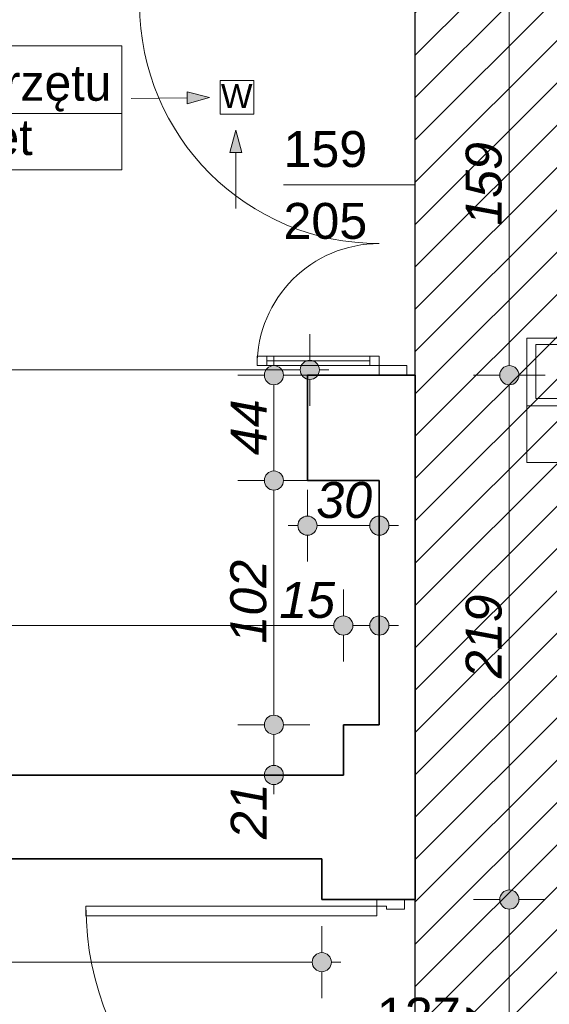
# Model space of a CAD drawing. Header units: millimetres. Extents: x -50073 to 84772, y -78870 to -35317.
# Tile 36 of 125: x 19464 to 21674, y -72558 to -68446. Entities that reach past the tile are written whole.
import ezdxf
from ezdxf.enums import TextEntityAlignment as Align

# ---------------------------------------------------------------- set-up
doc = ezdxf.new("R2010")
doc.units = ezdxf.units.MM
doc.header["$MEASUREMENT"] = 0
for name, color, linetype, lineweight in [('Drzwi ArchiCAD_Nr_pióra__1', 7, 'Continuous', 0), ('Instalacje - Went_Klim_Nr_pióra__42', 150, 'Continuous', 13), ('Konstrukcja - Ściany zew_Nr_pióra__6', 7, 'Continuous', 35), ('Metryczki pomieszczeń ArchiCADa_Nr_pióra__1', 7, 'Continuous', 0), ('Wymiarowanie - Ogólne_Nr_pióra__82', 114, 'Continuous', 13), ('Znaczniki drzwi ArchiCADa_Nr_pióra__1', 7, 'Continuous', 0), ('Znaczniki drzwi ArchiCADa_Nr_pióra__7', 7, 'Continuous', 70)]:
    doc.layers.add(name, color=color, linetype=linetype, lineweight=lineweight)
doc.layers.add('Elementy modelu - Strefy', color=7, linetype='Continuous')
doc.layers.add('Wymiarowanie - Ogólne', color=7, linetype='Continuous')
doc.styles.add('GENERATED_STYLE_1', font='txt')
doc.styles.add('GENERATED_STYLE_2', font='txt')
doc.styles.add('GENERATED_STYLE_3', font='txt')
doc.dimstyles.new('GENERATED_STYLE__1', dxfattribs={"dimtxt": 150, "dimasz": 152, "dimexe": 0.18, "dimexo": 0, "dimgap": 0.09, "dimtad": 1, "dimlfac": 0.1, "dimzin": 0, "dimdsep": 46, "dimtxsty": 'GENERATED_STYLE_3', "dimblk": 'ARROWHEAD_11', "dimblk1": 'ARROWHEAD_11', "dimblk2": 'ARROWHEAD_11', "dimcen": 0.09, "dimclrd": 114, "dimclre": 114, "dimclrt": 114, "dimazin": 0, "dimtfac": 1, "dimtdec": 4, "dimtmove": 0, "dimatfit": 3, "dimfxl": 1, "dimtolj": 1, "dimtzin": 0, "dimarcsym": 0})
doc.dimstyles.new('GENERATED_STYLE__2', dxfattribs={"dimtxt": 150, "dimasz": 152, "dimexe": 0.18, "dimexo": 0, "dimgap": 0.09, "dimtad": 1, "dimtih": 1, "dimtoh": 1, "dimlfac": 0.1, "dimzin": 0, "dimdsep": 46, "dimtxsty": 'GENERATED_STYLE_3', "dimblk": 'ARROWHEAD_11', "dimblk1": 'ARROWHEAD_11', "dimblk2": 'ARROWHEAD_11', "dimcen": 0.09, "dimclrd": 114, "dimclre": 114, "dimclrt": 114, "dimazin": 0, "dimtfac": 1, "dimtdec": 4, "dimtmove": 0, "dimatfit": 3, "dimfxl": 1, "dimtolj": 1, "dimtzin": 0, "dimarcsym": 0})
doc.dimstyles.new('GENERATED_STYLE__4', dxfattribs={"dimtxt": 150, "dimasz": 152, "dimexe": 0.18, "dimexo": 0, "dimgap": 0.09, "dimtad": 1, "dimtih": 1, "dimtoh": 1, "dimlfac": 0.1, "dimzin": 0, "dimdsep": 46, "dimtxsty": 'GENERATED_STYLE_3', "dimblk": 'ARROWHEAD_11', "dimblk1": 'ARROWHEAD_11', "dimblk2": 'ARROWHEAD_11', "dimcen": 0.09, "dimclrd": 114, "dimclre": 114, "dimclrt": 114, "dimazin": 0, "dimtfac": 1, "dimtdec": 4, "dimtmove": 2, "dimatfit": 3, "dimfxl": 1, "dimtolj": 1, "dimtzin": 0, "dimarcsym": 0})

# ---------------------------------------------------------------- blocks, each defined once
blk = doc.blocks.new('Mag. sprzętu_1_33_33', base_point=(18643.3, -68837.5))
at = {"layer": 'Metryczki pomieszczeń ArchiCADa_Nr_pióra__1', "linetype": 'Continuous'}
for p, q in [((17864.3, -68554.6), (19890.4, -68554.6)), ((17864.3, -69073.2), (17864.3, -68554.6)), ((18643.3, -68554.6), (18643.3, -69073.2)), ((19890.4, -68554.6), (19890.4, -69073.2)), ((17903.3, -68580.6), (18604.4, -68580.6)), ((17903.3, -68806.8), (17903.3, -68580.6)), ((18604.4, -68580.6), (18604.4, -68806.8)), ((17864.3, -68837.5), (19890.4, -68837.5)), ((18604.4, -68806.8), (17903.3, -68806.8)), ((19890.4, -69073.2), (17864.3, -69073.2))]:
    blk.add_line(p, q, dxfattribs=at)
at = {"layer": 'Metryczki pomieszczeń ArchiCADa_Nr_pióra__1'}
for tag, height, style, p in [('ROOM_NUMBER', 180, 'GENERATED_STYLE_2', (18253.8, -68682.5)), ('ROOM_NAME', 150, 'GENERATED_STYLE_1', (19266.9, -68709.1)), ('ROOM_CALC_AREA', 150, 'GENERATED_STYLE_1', (18253.8, -68949.5)), ('floor_f', 150, 'GENERATED_STYLE_1', (19266.9, -68936.2))]:
    blk.add_attdef(tag, text='', height=height, dxfattribs=dict(at, style=style)).set_placement(p, align=Align.MIDDLE_CENTER)
blk = doc.blocks.new('Węzeł snitarny_1_40_40', base_point=(22314.3, -70058.8))
at = {"layer": 'Metryczki pomieszczeń ArchiCADa_Nr_pióra__1', "linetype": 'Continuous'}
for p, q in [((21580.3, -69775.9), (23725.5, -69775.9)), ((21580.3, -70294.5), (21580.3, -69775.9)), ((22314.3, -69775.9), (22314.3, -70294.5)), ((23725.5, -69775.9), (23725.5, -70294.5)), ((21617, -69801.9), (22277.6, -69801.9)), ((21617, -70028.1), (21617, -69801.9)), ((22277.6, -69801.9), (22277.6, -70028.1)), ((22277.6, -70028.1), (21617, -70028.1)), ((21580.3, -70058.8), (23725.5, -70058.8)), ((23725.5, -70294.5), (21580.3, -70294.5))]:
    blk.add_line(p, q, dxfattribs=at)
at = {"layer": 'Metryczki pomieszczeń ArchiCADa_Nr_pióra__1'}
for tag, height, style, p in [('ROOM_NUMBER', 180, 'GENERATED_STYLE_2', (21947.3, -69903.8)), ('ROOM_NAME', 150, 'GENERATED_STYLE_1', (23019.9, -69930.4)), ('ROOM_CALC_AREA', 150, 'GENERATED_STYLE_1', (21947.3, -70156.3)), ('floor_f', 150, 'GENERATED_STYLE_1', (23019.9, -70177.9))]:
    blk.add_attdef(tag, text='', height=height, dxfattribs=dict(at, style=style)).set_placement(p, align=Align.MIDDLE_CENTER)
blk = doc.blocks.new('*D641')
at = {"layer": 'Wymiarowanie - Ogólne_Nr_pióra__82', "linetype": 'Continuous'}
for points in [[(15284.6, -72382.2), (15281.6, -72366.9), (15272.9, -72353.9), (15259.9, -72345.2), (15244.6, -72342.2), (15229.3, -72345.2), (15216.3, -72353.9), (15207.6, -72366.9), (15204.6, -72382.2), (15207.6, -72397.5), (15216.3, -72410.5), (15229.3, -72419.1), (15244.6, -72422.2), (15259.9, -72419.1), (15272.9, -72410.5), (15281.6, -72397.5)], [(20764.6, -72382.2), (20761.6, -72366.9), (20752.9, -72353.9), (20739.9, -72345.2), (20724.6, -72342.2), (20709.3, -72345.2), (20696.3, -72353.9), (20687.6, -72366.9), (20684.6, -72382.2), (20687.6, -72397.5), (20696.3, -72410.5), (20709.3, -72419.1), (20724.6, -72422.2), (20739.9, -72419.1), (20752.9, -72410.5), (20761.6, -72397.5)]]:
    blk.add_hatch(color=256, dxfattribs=at).paths.add_polyline_path(points)
for p, q in [((15244.6, -72342.2), (15244.6, -72232.2)), ((20724.6, -72342.2), (20724.6, -72232.2)), ((15244.6, -72532.2), (15244.6, -72422.2)), ((15284.6, -72382.2), (20684.6, -72382.2)), ((20724.6, -72532.2), (20724.6, -72422.2)), ((20764.6, -72382.2), (20804.6, -72382.2))]:
    blk.add_line(p, q, dxfattribs=at)
for centre in [(15244.6, -72382.2), (20724.6, -72382.2)]:
    blk.add_circle(centre, 40, dxfattribs=at)
at = {"layer": 'Wymiarowanie - Ogólne_Nr_pióra__82', "insert": (17813.9, -72352.2), "char_height": 150, "attachment_point": 7, "style": 'GENERATED_STYLE_3'}
blk.add_mtext('\\A1;{\\fArial|b0|i1|c238|p38;548}', dxfattribs=at)
blk = doc.blocks.new('ARROWHEAD_11')
at = {"color": 0, "linetype": 'Continuous', "lineweight": 0}
blk.add_line((0, 0), (-1, 0), dxfattribs=at)
at = {"color": 0, "linetype": 'Continuous', "lineweight": 0, "const_width": 0.25, "flags": 128}
blk.add_lwpolyline([(-0.125, 0, 1), (0.125, 0, 1)], format="xyb", close=True, dxfattribs=at)
blk = doc.blocks.new('*D669')
at = {"layer": 'Wymiarowanie - Ogólne_Nr_pióra__82', "linetype": 'Continuous'}
for points in [[(17434.6, -69908.5), (17431.6, -69893.2), (17422.9, -69880.2), (17409.9, -69871.5), (17394.6, -69868.5), (17379.3, -69871.5), (17366.3, -69880.2), (17357.6, -69893.2), (17354.6, -69908.5), (17357.6, -69923.8), (17366.3, -69936.8), (17379.3, -69945.4), (17394.6, -69948.5), (17409.9, -69945.4), (17422.9, -69936.8), (17431.6, -69923.8)], [(20714.6, -69908.5), (20711.6, -69893.2), (20702.9, -69880.2), (20689.9, -69871.5), (20674.6, -69868.5), (20659.3, -69871.5), (20646.3, -69880.2), (20637.6, -69893.2), (20634.6, -69908.5), (20637.6, -69923.8), (20646.3, -69936.8), (20659.3, -69945.4), (20674.6, -69948.5), (20689.9, -69945.4), (20702.9, -69936.8), (20711.6, -69923.8)]]:
    blk.add_hatch(color=256, dxfattribs=at).paths.add_polyline_path(points)
for p, q in [((17394.6, -69868.5), (17394.6, -69758.5)), ((20674.6, -69868.5), (20674.6, -69758.5)), ((17434.6, -69908.5), (20634.6, -69908.5)), ((20714.6, -69908.5), (20754.6, -69908.5)), ((17394.6, -70058.5), (17394.6, -69948.5)), ((20674.6, -70058.5), (20674.6, -69948.5))]:
    blk.add_line(p, q, dxfattribs=at)
for centre in [(17394.6, -69908.5), (20674.6, -69908.5)]:
    blk.add_circle(centre, 40, dxfattribs=at)
at = {"layer": 'Wymiarowanie - Ogólne_Nr_pióra__82', "insert": (18863.9, -69878.5), "char_height": 150, "attachment_point": 7, "style": 'GENERATED_STYLE_3'}
blk.add_mtext('\\A1;{\\fArial|b0|i1|c238|p38;328}', dxfattribs=at)
blk = doc.blocks.new('*D685')
at = {"layer": 'Wymiarowanie - Ogólne_Nr_pióra__82', "linetype": 'Continuous'}
for points in [[(17294.6, -70976.2), (17291.6, -70960.9), (17282.9, -70947.9), (17269.9, -70939.3), (17254.6, -70936.2), (17239.3, -70939.3), (17226.3, -70947.9), (17217.6, -70960.9), (17214.6, -70976.2), (17217.6, -70991.5), (17226.3, -71004.5), (17239.3, -71013.2), (17254.6, -71016.2), (17269.9, -71013.2), (17282.9, -71004.5), (17291.6, -70991.5)], [(20854.6, -70976.2), (20851.6, -70960.9), (20842.9, -70947.9), (20829.9, -70939.3), (20814.6, -70936.2), (20799.3, -70939.3), (20786.3, -70947.9), (20777.6, -70960.9), (20774.6, -70976.2), (20777.6, -70991.5), (20786.3, -71004.5), (20799.3, -71013.2), (20814.6, -71016.2), (20829.9, -71013.2), (20842.9, -71004.5), (20851.6, -70991.5)]]:
    blk.add_hatch(color=256, dxfattribs=at).paths.add_polyline_path(points)
for p, q in [((17254.6, -70936.2), (17254.6, -70826.2)), ((20814.6, -70936.2), (20814.6, -70826.2)), ((17294.6, -70976.2), (20774.6, -70976.2)), ((17254.6, -71126.2), (17254.6, -71016.2)), ((20814.6, -71126.2), (20814.6, -71016.2))]:
    blk.add_line(p, q, dxfattribs=at)
for centre in [(17254.6, -70976.2), (20814.6, -70976.2)]:
    blk.add_circle(centre, 40, dxfattribs=at)
at = {"layer": 'Wymiarowanie - Ogólne_Nr_pióra__82', "char_height": 150, "attachment_point": 7, "style": 'GENERATED_STYLE_3'}
for s, insert in [('\\A1;{\\fArial|b0|i1|c238|p38;356}', (18750, -70946.2)), ('\\A1;{\\fArial|b0|i1|c238|p38;15}', (20546.9, -70946.2))]:
    blk.add_mtext(s, dxfattribs=dict(at, insert=insert))
blk = doc.blocks.new('*D686')
at = {"layer": 'Wymiarowanie - Ogólne_Nr_pióra__82', "linetype": 'Continuous'}
for points in [[(20854.6, -70976.2), (20851.6, -70960.9), (20842.9, -70947.9), (20829.9, -70939.3), (20814.6, -70936.2), (20799.3, -70939.3), (20786.3, -70947.9), (20777.6, -70960.9), (20774.6, -70976.2), (20777.6, -70991.5), (20786.3, -71004.5), (20799.3, -71013.2), (20814.6, -71016.2), (20829.9, -71013.2), (20842.9, -71004.5), (20851.6, -70991.5)], [(21004.6, -70976.2), (21001.6, -70960.9), (20992.9, -70947.9), (20979.9, -70939.3), (20964.6, -70936.2), (20949.3, -70939.3), (20936.3, -70947.9), (20927.6, -70960.9), (20924.6, -70976.2), (20927.6, -70991.5), (20936.3, -71004.5), (20949.3, -71013.2), (20964.6, -71016.2), (20979.9, -71013.2), (20992.9, -71004.5), (21001.6, -70991.5)]]:
    blk.add_hatch(color=256, dxfattribs=at).paths.add_polyline_path(points)
for p, q in [((20814.6, -70936.2), (20814.6, -70826.2)), ((20964.6, -70936.2), (20964.6, -70826.2)), ((20854.6, -70976.2), (20924.6, -70976.2)), ((21004.6, -70976.2), (21044.6, -70976.2)), ((20814.6, -71126.2), (20814.6, -71016.2)), ((20964.6, -71126.2), (20964.6, -71016.2))]:
    blk.add_line(p, q, dxfattribs=at)
for centre in [(20814.6, -70976.2), (20964.6, -70976.2)]:
    blk.add_circle(centre, 40, dxfattribs=at)
blk = doc.blocks.new('*D687')
at = {"layer": 'Wymiarowanie - Ogólne_Nr_pióra__82', "linetype": 'Continuous'}
for points in [[(20564.8, -71390.6), (20561.8, -71375.3), (20553.1, -71362.4), (20540.1, -71353.7), (20524.8, -71350.6), (20509.5, -71353.7), (20496.5, -71362.4), (20487.9, -71375.3), (20484.8, -71390.6), (20487.9, -71405.9), (20496.5, -71418.9), (20509.5, -71427.6), (20524.8, -71430.6), (20540.1, -71427.6), (20553.1, -71418.9), (20561.8, -71405.9)], [(20564.8, -71600.6), (20561.8, -71585.3), (20553.1, -71572.4), (20540.1, -71563.7), (20524.8, -71560.6), (20509.5, -71563.7), (20496.5, -71572.4), (20487.9, -71585.3), (20484.8, -71600.6), (20487.9, -71615.9), (20496.5, -71628.9), (20509.5, -71637.6), (20524.8, -71640.6), (20540.1, -71637.6), (20553.1, -71628.9), (20561.8, -71615.9)]]:
    blk.add_hatch(color=256, dxfattribs=at).paths.add_polyline_path(points)
for p, q in [((20484.8, -71390.6), (20374.8, -71390.6)), ((20674.8, -71390.6), (20564.8, -71390.6)), ((20524.8, -71560.6), (20524.8, -71430.6)), ((20484.8, -71600.6), (20374.8, -71600.6)), ((20524.8, -71680.6), (20524.8, -71640.6)), ((20674.8, -71600.6), (20564.8, -71600.6))]:
    blk.add_line(p, q, dxfattribs=at)
for centre in [(20524.8, -71390.6), (20524.8, -71600.6)]:
    blk.add_circle(centre, 40, dxfattribs=at)
at = {"layer": 'Wymiarowanie - Ogólne_Nr_pióra__82', "insert": (20494.8, -71868.3), "char_height": 150, "attachment_point": 7, "rotation": 90, "style": 'GENERATED_STYLE_3'}
blk.add_mtext('\\A1;{\\fArial|b0|i1|c238|p38;21}', dxfattribs=at)
blk = doc.blocks.new('*D688')
at = {"layer": 'Wymiarowanie - Ogólne_Nr_pióra__82', "linetype": 'Continuous'}
for points in [[(20564.8, -70370.6), (20561.8, -70355.3), (20553.1, -70342.4), (20540.1, -70333.7), (20524.8, -70330.6), (20509.5, -70333.7), (20496.5, -70342.4), (20487.9, -70355.3), (20484.8, -70370.6), (20487.9, -70385.9), (20496.5, -70398.9), (20509.5, -70407.6), (20524.8, -70410.6), (20540.1, -70407.6), (20553.1, -70398.9), (20561.8, -70385.9)], [(20564.8, -71390.6), (20561.8, -71375.3), (20553.1, -71362.4), (20540.1, -71353.7), (20524.8, -71350.6), (20509.5, -71353.7), (20496.5, -71362.4), (20487.9, -71375.3), (20484.8, -71390.6), (20487.9, -71405.9), (20496.5, -71418.9), (20509.5, -71427.6), (20524.8, -71430.6), (20540.1, -71427.6), (20553.1, -71418.9), (20561.8, -71405.9)]]:
    blk.add_hatch(color=256, dxfattribs=at).paths.add_polyline_path(points)
for p, q in [((20484.8, -70370.6), (20374.8, -70370.6)), ((20674.8, -70370.6), (20564.8, -70370.6)), ((20524.8, -71350.6), (20524.8, -70410.6)), ((20484.8, -71390.6), (20374.8, -71390.6)), ((20674.8, -71390.6), (20564.8, -71390.6))]:
    blk.add_line(p, q, dxfattribs=at)
for centre in [(20524.8, -70370.6), (20524.8, -71390.6)]:
    blk.add_circle(centre, 40, dxfattribs=at)
at = {"layer": 'Wymiarowanie - Ogólne_Nr_pióra__82', "insert": (20494.8, -71051.4), "char_height": 150, "attachment_point": 7, "rotation": 90, "style": 'GENERATED_STYLE_3'}
blk.add_mtext('\\A1;{\\fArial|b0|i1|c238|p38;102}', dxfattribs=at)
blk = doc.blocks.new('*D689')
at = {"layer": 'Wymiarowanie - Ogólne_Nr_pióra__82', "linetype": 'Continuous'}
for points in [[(20564.8, -69930.6), (20561.8, -69915.3), (20553.1, -69902.4), (20540.1, -69893.7), (20524.8, -69890.6), (20509.5, -69893.7), (20496.5, -69902.4), (20487.9, -69915.3), (20484.8, -69930.6), (20487.9, -69945.9), (20496.5, -69958.9), (20509.5, -69967.6), (20524.8, -69970.6), (20540.1, -69967.6), (20553.1, -69958.9), (20561.8, -69945.9)], [(20564.8, -70370.6), (20561.8, -70355.3), (20553.1, -70342.4), (20540.1, -70333.7), (20524.8, -70330.6), (20509.5, -70333.7), (20496.5, -70342.4), (20487.9, -70355.3), (20484.8, -70370.6), (20487.9, -70385.9), (20496.5, -70398.9), (20509.5, -70407.6), (20524.8, -70410.6), (20540.1, -70407.6), (20553.1, -70398.9), (20561.8, -70385.9)]]:
    blk.add_hatch(color=256, dxfattribs=at).paths.add_polyline_path(points)
for p, q in [((20524.8, -69890.6), (20524.8, -69850.6)), ((20484.8, -69930.6), (20374.8, -69930.6)), ((20674.8, -69930.6), (20564.8, -69930.6)), ((20524.8, -70330.6), (20524.8, -69970.6)), ((20484.8, -70370.6), (20374.8, -70370.6)), ((20674.8, -70370.6), (20564.8, -70370.6))]:
    blk.add_line(p, q, dxfattribs=at)
for centre in [(20524.8, -69930.6), (20524.8, -70370.6)]:
    blk.add_circle(centre, 40, dxfattribs=at)
at = {"layer": 'Wymiarowanie - Ogólne_Nr_pióra__82', "insert": (20494.8, -70264.5), "char_height": 150, "attachment_point": 7, "rotation": 90, "style": 'GENERATED_STYLE_3'}
blk.add_mtext('\\A1;{\\fArial|b0|i1|c238|p38;44}', dxfattribs=at)
blk = doc.blocks.new('*D690')
at = {"layer": 'Wymiarowanie - Ogólne_Nr_pióra__82', "linetype": 'Continuous'}
for points in [[(20704.6, -70558.9), (20701.6, -70543.6), (20692.9, -70530.6), (20679.9, -70522), (20664.6, -70518.9), (20649.3, -70522), (20636.3, -70530.6), (20627.6, -70543.6), (20624.6, -70558.9), (20627.6, -70574.2), (20636.3, -70587.2), (20649.3, -70595.9), (20664.6, -70598.9), (20679.9, -70595.9), (20692.9, -70587.2), (20701.6, -70574.2)], [(21004.6, -70558.9), (21001.6, -70543.6), (20992.9, -70530.6), (20979.9, -70522), (20964.6, -70518.9), (20949.3, -70522), (20936.3, -70530.6), (20927.6, -70543.6), (20924.6, -70558.9), (20927.6, -70574.2), (20936.3, -70587.2), (20949.3, -70595.9), (20964.6, -70598.9), (20979.9, -70595.9), (20992.9, -70587.2), (21001.6, -70574.2)]]:
    blk.add_hatch(color=256, dxfattribs=at).paths.add_polyline_path(points)
for p, q in [((20664.6, -70518.9), (20664.6, -70408.9)), ((20964.6, -70518.9), (20964.6, -70408.9)), ((20584.6, -70558.9), (20624.6, -70558.9)), ((20704.6, -70558.9), (20924.6, -70558.9)), ((21004.6, -70558.9), (21044.6, -70558.9)), ((20664.6, -70708.9), (20664.6, -70598.9)), ((20964.6, -70708.9), (20964.6, -70598.9))]:
    blk.add_line(p, q, dxfattribs=at)
for centre in [(20664.6, -70558.9), (20964.6, -70558.9)]:
    blk.add_circle(centre, 40, dxfattribs=at)
at = {"layer": 'Wymiarowanie - Ogólne_Nr_pióra__82', "insert": (20701.6, -70528.9), "char_height": 150, "attachment_point": 7, "style": 'GENERATED_STYLE_3'}
blk.add_mtext('\\A1;{\\fArial|b0|i1|c238|p38;30}', dxfattribs=at)
blk = doc.blocks.new('*D692')
at = {"layer": 'Wymiarowanie - Ogólne_Nr_pióra__82', "linetype": 'Continuous'}
for points in [[(21547, -72120.6), (21543.9, -72105.3), (21535.3, -72092.4), (21522.3, -72083.7), (21507, -72080.6), (21491.7, -72083.7), (21478.7, -72092.4), (21470, -72105.3), (21467, -72120.6), (21470, -72135.9), (21478.7, -72148.9), (21491.7, -72157.6), (21507, -72160.6), (21522.3, -72157.6), (21535.3, -72148.9), (21543.9, -72135.9)], [(21547, -73390.6), (21543.9, -73375.3), (21535.3, -73362.4), (21522.3, -73353.7), (21507, -73350.6), (21491.7, -73353.7), (21478.7, -73362.4), (21470, -73375.3), (21467, -73390.6), (21470, -73405.9), (21478.7, -73418.9), (21491.7, -73427.6), (21507, -73430.6), (21522.3, -73427.6), (21535.3, -73418.9), (21543.9, -73405.9)]]:
    blk.add_hatch(color=256, dxfattribs=at).paths.add_polyline_path(points)
for p, q in [((21467, -72120.6), (21357, -72120.6)), ((21657, -72120.6), (21547, -72120.6)), ((21507, -73350.6), (21507, -72160.6)), ((21467, -73390.6), (21357, -73390.6)), ((21657, -73390.6), (21547, -73390.6))]:
    blk.add_line(p, q, dxfattribs=at)
for centre in [(21507, -72120.6), (21507, -73390.6)]:
    blk.add_circle(centre, 40, dxfattribs=at)
at = {"layer": 'Wymiarowanie - Ogólne_Nr_pióra__82', "insert": (21477, -72926.4), "char_height": 150, "attachment_point": 7, "rotation": 90, "style": 'GENERATED_STYLE_3'}
blk.add_mtext('\\A1;{\\fArial|b0|i1|c238|p38;127}', dxfattribs=at)
blk = doc.blocks.new('*D693')
at = {"layer": 'Wymiarowanie - Ogólne_Nr_pióra__82', "linetype": 'Continuous'}
for points in [[(21547, -69930.6), (21543.9, -69915.3), (21535.3, -69902.4), (21522.3, -69893.7), (21507, -69890.6), (21491.7, -69893.7), (21478.7, -69902.4), (21470, -69915.3), (21467, -69930.6), (21470, -69945.9), (21478.7, -69958.9), (21491.7, -69967.6), (21507, -69970.6), (21522.3, -69967.6), (21535.3, -69958.9), (21543.9, -69945.9)], [(21547, -72120.6), (21543.9, -72105.3), (21535.3, -72092.4), (21522.3, -72083.7), (21507, -72080.6), (21491.7, -72083.7), (21478.7, -72092.4), (21470, -72105.3), (21467, -72120.6), (21470, -72135.9), (21478.7, -72148.9), (21491.7, -72157.6), (21507, -72160.6), (21522.3, -72157.6), (21535.3, -72148.9), (21543.9, -72135.9)]]:
    blk.add_hatch(color=256, dxfattribs=at).paths.add_polyline_path(points)
for p, q in [((21467, -69930.6), (21357, -69930.6)), ((21657, -69930.6), (21547, -69930.6)), ((21507, -72080.6), (21507, -69970.6)), ((21467, -72120.6), (21357, -72120.6)), ((21657, -72120.6), (21547, -72120.6))]:
    blk.add_line(p, q, dxfattribs=at)
for centre in [(21507, -69930.6), (21507, -72120.6)]:
    blk.add_circle(centre, 40, dxfattribs=at)
at = {"layer": 'Wymiarowanie - Ogólne_Nr_pióra__82', "insert": (21477, -71196.4), "char_height": 150, "attachment_point": 7, "rotation": 90, "style": 'GENERATED_STYLE_3'}
blk.add_mtext('\\A1;{\\fArial|b0|i1|c238|p38;219}', dxfattribs=at)
blk = doc.blocks.new('*D694')
at = {"layer": 'Wymiarowanie - Ogólne_Nr_pióra__82', "linetype": 'Continuous'}
for points in [[(21547, -68340.6), (21543.9, -68325.3), (21535.3, -68312.4), (21522.3, -68303.7), (21507, -68300.6), (21491.7, -68303.7), (21478.7, -68312.4), (21470, -68325.3), (21467, -68340.6), (21470, -68355.9), (21478.7, -68368.9), (21491.7, -68377.6), (21507, -68380.6), (21522.3, -68377.6), (21535.3, -68368.9), (21543.9, -68355.9)], [(21547, -69930.6), (21543.9, -69915.3), (21535.3, -69902.4), (21522.3, -69893.7), (21507, -69890.6), (21491.7, -69893.7), (21478.7, -69902.4), (21470, -69915.3), (21467, -69930.6), (21470, -69945.9), (21478.7, -69958.9), (21491.7, -69967.6), (21507, -69970.6), (21522.3, -69967.6), (21535.3, -69958.9), (21543.9, -69945.9)]]:
    blk.add_hatch(color=256, dxfattribs=at).paths.add_polyline_path(points)
for p, q in [((21467, -68340.6), (21357, -68340.6)), ((21657, -68340.6), (21547, -68340.6)), ((21507, -69890.6), (21507, -68380.6)), ((21467, -69930.6), (21357, -69930.6)), ((21657, -69930.6), (21547, -69930.6))]:
    blk.add_line(p, q, dxfattribs=at)
for centre in [(21507, -68340.6), (21507, -69930.6)]:
    blk.add_circle(centre, 40, dxfattribs=at)
at = {"layer": 'Wymiarowanie - Ogólne_Nr_pióra__82', "insert": (21477, -69306.4), "char_height": 150, "attachment_point": 7, "rotation": 90, "style": 'GENERATED_STYLE_3'}
blk.add_mtext('\\A1;{\\fArial|b0|i1|c238|p38;159}', dxfattribs=at)

msp = doc.modelspace()

# ---------------------------------------------------------------- hatches: boundary and pattern name
h = msp.add_hatch()
h.set_pattern_fill('ANSI31', color=6, scale=1000)
h.set_pattern_definition([(45, (-50072.86, -74020.64), (-88.38835, 88.38835), [])])
h.paths.add_polyline_path([(2644.596, -62100.641), (7974.596, -62100.641), (7974.596, -64220.641), (9744.596, -64270.641), (21114.596, -64270.641), (21114.596, -74020.641), (27274.596, -74020.641), (27274.596, -71940.641), (25294.596, -71940.641), (24264.596, -71000.641), (24264.596, -63210.678), (23794.596, -63210.678), (23794.596, -61870.678), (26194.596, -61870.678), (26194.596, -56680.641), (24594.623, -56680.641), (24594.623, -58720.641), (22604.596, -58720.641), (22604.596, -56680.641), (19225.623, -56680.641), (19225.623, -58710.678), (17495.623, -58710.678), (11774.623, -58710.678), (11774.623, -56680.641), (8425.623, -56655.641), (8425.623, -58710.678), (4584.623, -58710.678), (4584.623, -56660.641), (2644.596, -56660.641)])
h.paths.add_polyline_path([(15447.036, -61501.268), (13419.007, -61501.268), (13419.007, -61271.05), (15447.036, -61271.05)], flags=24)
h = msp.add_hatch()
h.set_pattern_fill('ANSI31', color=5, scale=250)
h.set_pattern_definition([(45, (5604.596, -69870.678), (-22.097087, 22.097087), [])])
h.paths.add_polyline_path([(25564.596, -62180.678, -0.41421356), (25664.596, -62080.678), (26264.596, -62080.678, -0.41421356), (26364.596, -62180.678), (26364.596, -62780.678, -0.41421356), (26264.596, -62880.678), (25664.596, -62880.678, -0.41421356), (25564.596, -62780.678)])
h.paths.add_polyline_path([(26214.596, -62205.678, 1), (26264.596, -62205.678, 1)], flags=16)
h.paths.add_polyline_path([(27054.596, -56830.641, -0.41421356), (27154.596, -56730.641), (27754.596, -56730.641, -0.41421356), (27854.596, -56830.641), (27854.596, -57430.641, -0.41421356), (27754.596, -57530.641), (27154.596, -57530.641, -0.41421356), (27054.596, -57430.641)])
h.paths.add_polyline_path([(27704.596, -56855.641, 1), (27754.596, -56855.641, 1)], flags=16)
h.paths.add_polyline_path([(23594.623, -57810.641, -0.41421356), (23694.623, -57710.641), (24294.623, -57710.641, -0.41421356), (24394.623, -57810.641), (24394.623, -58410.641, -0.41421356), (24294.623, -58510.641), (23694.623, -58510.641, -0.41421356), (23594.623, -58410.641)])
h.paths.add_polyline_path([(24244.623, -58385.641, 1), (24294.623, -58385.641, 1)], flags=16)
h.paths.add_polyline_path([(17350.623, -58410.678), (17350.623, -57810.678, -0.41421356), (17450.623, -57710.678), (18050.623, -57710.678, -0.41421356), (18150.623, -57810.678), (18150.623, -58410.678, -0.41421356), (18050.623, -58510.678), (17610.673, -58510.678), (17610.673, -58302.351, 2.41421356), (17585.673, -58277.351, 0.41421356), (17610.673, -58302.351), (17610.673, -58510.678), (17450.623, -58510.678, -0.41421356)])
h.paths.add_polyline_path([(17450.623, -58385.678, 1), (17500.623, -58385.678, 1)], flags=16)
h.paths.add_polyline_path([(13845.623, -57820.678), (13845.623, -58420.678, 0.40815319), (13943.549, -58520.656), (13943.549, -58395.678), (13943.549, -58257.419, -2.41421356), (13968.549, -58232.419, -0.41421356), (13943.549, -58257.419), (13943.549, -58395.678), (13943.549, -58520.656, 0.00518396), (13945.623, -58520.678), (14545.623, -58520.678, 0.41421356), (14645.623, -58420.678), (14645.623, -57820.678, 0.41421356), (14545.623, -57720.678), (13945.623, -57720.678, 0.41421356)])
h.paths.add_polyline_path([(13945.623, -58395.678, 1), (13995.623, -58395.678, 1)], flags=16)
h.paths.add_polyline_path([(12785.623, -58400.678), (12785.623, -57800.678, -0.41421356), (12885.623, -57700.678), (13485.623, -57700.678, -0.41421356), (13585.623, -57800.678), (13585.623, -58400.678, -0.41421356), (13485.623, -58500.678), (13251.864, -58500.678), (13251.864, -58279.885, 2.41421356), (13226.864, -58254.885, 0.41421356), (13251.864, -58279.885), (13251.864, -58500.678), (12885.623, -58500.678, -0.41421356)])
h.paths.add_polyline_path([(13435.623, -58375.678, 1), (13485.623, -58375.678, 1)], flags=16)
h.paths.add_polyline_path([(6669.596, -58410.678), (6669.596, -57810.678, -0.41421356), (6769.596, -57710.678), (7369.596, -57710.678, -0.41421356), (7469.596, -57810.678), (7469.596, -58410.678, -0.41421356), (7369.596, -58510.678), (6769.596, -58510.678, -0.08881129), (6734.902, -58504.466), (6734.902, -58234.953, 2.41421356), (6709.902, -58209.953, 0.41421356), (6734.902, -58234.953), (6734.902, -58504.466, -0.31385648)])
h.paths.add_polyline_path([(6769.596, -58385.678, 1), (6819.596, -58385.678, 1)], flags=16)
h.paths.add_polyline_path([(24464.596, -69770.678), (24464.596, -69170.678, -0.41421356), (24564.596, -69070.678), (25164.596, -69070.678, -0.41421356), (25264.596, -69170.678), (25264.596, -69770.678, -0.41421356), (25164.596, -69870.678), (24564.596, -69870.678, -0.24955295), (24481.645, -69826.527), (24641.759, -69826.527, 2.41421356), (24666.759, -69801.527, 0.41421356), (24641.759, -69826.527), (24481.645, -69826.527, -0.14923451)])
h.paths.add_polyline_path([(24564.596, -69195.678, 1), (24614.596, -69195.678, 1)], flags=16)
h.paths.add_polyline_path([(5604.596, -57820.678), (5604.596, -58420.678, 0.41421356), (5704.596, -58520.678), (6031.963, -58520.678), (6031.963, -58302.351, -2.41421356), (6056.963, -58277.351, -0.41421356), (6031.963, -58302.351), (6031.963, -58520.678), (6304.596, -58520.678, 0.41421356), (6404.596, -58420.678), (6404.596, -57820.678, 0.41421356), (6304.596, -57720.678), (5704.596, -57720.678, 0.41421356)])
h.paths.add_polyline_path([(6254.596, -58395.678, 1), (6304.596, -58395.678, 1)], flags=16)
h.paths.add_polyline_path([(23871.254, -57979.071), (23871.254, -58256.97), (23643.082, -58256.97), (23643.082, -57979.071)], flags=24)
h.paths.add_polyline_path([(7095.024, -57966.098), (7095.024, -58262.005), (6866.852, -58262.005), (6866.852, -57966.098)], flags=24)
h.paths.add_polyline_path([(25506.814, -69309.87), (25092.524, -69309.87), (25092.524, -69081.699), (25506.814, -69081.699)], flags=9)
h.paths.add_polyline_path([(25638.09, -62879.269), (25242.524, -62879.269), (25242.524, -62651.097), (25638.09, -62651.097)], flags=9)
h.paths.add_polyline_path([(25022.483, -69783.476), (25022.483, -70179.043), (24794.311, -70179.043), (24794.311, -69783.476)], flags=9)
h.paths.add_polyline_path([(27301.714, -56946.363), (26906.353, -56946.363), (26906.353, -56718.089), (27301.714, -56718.089)], flags=9)
h.paths.add_polyline_path([(13266.179, -57954.077), (13266.179, -58249.984), (13038.007, -58249.984), (13038.007, -57954.077)], flags=9)
h.paths.add_polyline_path([(25865.437, -61877.575), (25865.437, -62175.836), (25637.265, -62175.836), (25637.265, -61877.575)], flags=9)
h.paths.add_polyline_path([(14702.816, -57987.839), (14702.816, -58282.007), (14474.541, -58282.007), (14474.541, -57987.839)], flags=9)
h.paths.add_polyline_path([(26389.895, -62879.269), (26109.438, -62879.269), (26109.438, -62651.097), (26389.895, -62651.097)], flags=9)
h.paths.add_polyline_path([(27448.011, -56706.263), (27448.011, -56985.799), (27219.839, -56985.799), (27219.839, -56706.263)], flags=9)
h.paths.add_polyline_path([(5614.922, -58005.357), (5614.922, -58283.257), (5386.75, -58283.257), (5386.75, -58005.357)], flags=9)
at = {"layer": 'Instalacje - Went_Klim_Nr_pióra__42', "linetype": 'Continuous'}
for points in [[(20256.189, -68771.297), (20162.645, -68747.222), (20163.14, -68797.219)], [(20365.901, -68907.098), (20340.901, -69000.399), (20390.901, -69000.399)]]:
    msp.add_hatch(color=256, dxfattribs=at).paths.add_polyline_path(points)

# ---------------------------------------------------------------- linework, layer by layer
at = {"color": 6}
msp.add_lwpolyline([(27274.596, -74020.641), (21114.596, -74020.641), (21114.596, -64270.641), (9744.596, -64270.641)], dxfattribs=at)
msp.add_lwpolyline([(27274.596, -74020.641), (21114.596, -74020.641), (21114.596, -64270.641), (9744.596, -64270.641)], dxfattribs=at)
at = {"layer": 'Drzwi ArchiCAD_Nr_pióra__1', "linetype": 'Continuous'}
for p, q in [((20494.596, -69850.641), (20454.596, -69850.641)), ((20454.596, -69850.641), (20454.596, -69890.641)), ((20924.596, -69850.641), (20494.596, -69850.641)), ((20494.596, -69850.641), (20494.596, -69870.641)), ((20494.596, -69890.641), (20494.596, -69850.641)), ((20924.596, -69870.641), (20494.596, -69870.641)), ((20494.596, -69870.641), (20494.596, -69890.641)), ((20494.596, -69870.641), (20924.596, -69870.641)), ((20494.596, -69870.641), (20924.596, -69870.641)), ((20924.596, -69870.641), (20924.596, -69850.641)), ((20964.596, -69850.641), (20924.596, -69850.641)), ((20924.596, -69850.641), (20924.596, -69890.641)), ((20924.596, -69890.641), (20924.596, -69870.641)), ((20964.596, -69890.641), (20964.596, -69850.641)), ((20454.596, -69890.641), (20494.596, -69890.641)), ((20494.596, -69890.641), (20924.596, -69890.641)), ((20924.596, -69890.641), (20964.596, -69890.641)), ((21079.596, -69890.641), (20964.596, -69890.641)), ((20964.596, -69890.641), (20964.596, -69930.641)), ((21079.596, -69930.641), (21079.596, -69890.641)), ((20964.596, -69930.641), (21079.596, -69930.641)), ((20964.596, -69930.641), (21079.596, -69930.641)), ((21069.596, -72120.641), (20954.596, -72120.641)), ((20954.596, -72120.641), (20954.596, -72148.641)), ((20954.596, -72120.641), (21069.596, -72120.641)), ((21069.596, -72160.641), (21069.596, -72120.641)), ((19740.596, -72148.641), (20954.596, -72148.641)), ((19740.596, -72188.641), (19740.596, -72148.641)), ((20954.596, -72148.641), (20994.596, -72148.641)), ((20954.596, -72148.641), (20954.596, -72188.641)), ((20994.596, -72148.641), (20994.596, -72160.641)), ((20994.596, -72160.641), (21069.596, -72160.641)), ((20954.596, -72188.641), (19740.596, -72188.641))]:
    msp.add_line(p, q, dxfattribs=at)
for centre, radius, start, end in [((20964.596, -68380.641), 1000, 180, 270), ((20964.596, -69890.641), 510, 90, 180), ((20954.596, -72148.641), 1214, 180, 270)]:
    msp.add_arc(centre, radius, start, end, dxfattribs=at)
at = {"layer": 'Instalacje - Went_Klim_Nr_pióra__42', "linetype": 'Continuous'}
for p, q in [((20300.529, -68700.131), (20440.529, -68700.131)), ((20300.529, -68840.131), (20300.529, -68700.131)), ((20440.529, -68700.131), (20440.529, -68840.131)), ((20256.189, -68771.297), (20162.645, -68747.222)), ((20163.14, -68797.219), (20162.645, -68747.222)), ((19928.513, -68774.54), (20162.893, -68772.22)), ((20256.189, -68771.297), (20163.14, -68797.219)), ((20440.529, -68840.131), (20300.529, -68840.131)), ((20365.901, -68907.098), (20340.901, -69000.399)), ((20365.901, -68907.098), (20390.901, -69000.399)), ((20390.901, -69000.399), (20340.901, -69000.399)), ((20365.901, -69234.79), (20365.901, -69000.399))]:
    msp.add_line(p, q, dxfattribs=at)
at = {"layer": 'Konstrukcja - Ściany zew_Nr_pióra__6', "linetype": 'Continuous'}
for p, q in [((20964.596, -69930.641), (21079.596, -69930.641)), ((21079.596, -69930.641), (21114.596, -69930.641)), ((20954.596, -72120.641), (21069.596, -72120.641)), ((21069.596, -72120.641), (21114.596, -72120.641))]:
    msp.add_line(p, q, dxfattribs=at)
at = {"layer": 'Konstrukcja - Ściany zew_Nr_pióra__6', "linetype": 'Continuous', "flags": 128}
for points in [[(20664.596, -69930.641), (20664.596, -70370.641)], [(20964.596, -69930.641), (20664.596, -69930.641)], [(21114.596, -70370.641), (21114.596, -69930.641)], [(20664.596, -70370.641), (20964.596, -70370.641)], [(20964.596, -70370.641), (20964.596, -71390.641)], [(21114.596, -71390.641), (21114.596, -70370.641)], [(20814.596, -71390.641), (20814.596, -71600.641)], [(20964.596, -71390.641), (20814.596, -71390.641)], [(21114.596, -72120.641), (21114.596, -71390.641)], [(20724.596, -71600.641), (17254.596, -71600.641)], [(20814.596, -71600.641), (20724.596, -71600.641)], [(17254.596, -71950.641), (20724.596, -71950.641)], [(20724.596, -71950.641), (20724.596, -72120.641)], [(20724.596, -72120.641), (20954.596, -72120.641)]]:
    msp.add_lwpolyline(points, dxfattribs=at)
at = {"layer": 'Znaczniki drzwi ArchiCADa_Nr_pióra__1', "linetype": 'Continuous'}
msp.add_line((20564.596, -69135.641), (21114.596, -69135.641), dxfattribs=at)

# ---------------------------------------------------------------- block references
at = {"layer": 'Elementy modelu - Strefy', "linetype": 'Continuous'}
ref = msp.add_blockref('Mag. sprzętu_1_33_33', (18643.345, -68837.492), dxfattribs=at)
ref.add_attrib('ROOM_NAME', 'Mag. sprzętu', dxfattribs={"layer": 'Metryczki pomieszczeń ArchiCADa_Nr_pióra__1', "color": 7, "height": 150, "style": 'GENERATED_STYLE_1'}).set_placement((19266.866, -68709.089), align=Align.MIDDLE_CENTER)
ref.add_attrib('ROOM_NUMBER', '1/33', dxfattribs={"layer": 'Metryczki pomieszczeń ArchiCADa_Nr_pióra__1', "color": 7, "height": 180, "style": 'GENERATED_STYLE_2'}).set_placement((18253.823, -68682.543), align=Align.MIDDLE_CENTER)
ref.add_attrib('ROOM_CALC_AREA', '16,1 m2', dxfattribs={"layer": 'Metryczki pomieszczeń ArchiCADa_Nr_pióra__1', "color": 7, "height": 150, "style": 'GENERATED_STYLE_1'}).set_placement((18253.823, -68949.543), align=Align.MIDDLE_CENTER)
ref.add_attrib('floor_f', 'tarket', dxfattribs={"layer": 'Metryczki pomieszczeń ArchiCADa_Nr_pióra__1', "color": 7, "height": 150, "style": 'GENERATED_STYLE_1'}).set_placement((19266.866, -68936.172), align=Align.MIDDLE_CENTER)
ref = msp.add_blockref('Węzeł snitarny_1_40_40', (22314.328, -70058.785), dxfattribs=at)
ref.add_attrib('ROOM_NAME', 'Węzeł snitarny', dxfattribs={"layer": 'Metryczki pomieszczeń ArchiCADa_Nr_pióra__1', "color": 7, "height": 150, "style": 'GENERATED_STYLE_1'}).set_placement((23019.93, -69930.382), align=Align.MIDDLE_CENTER)
ref.add_attrib('ROOM_NUMBER', '1/40', dxfattribs={"layer": 'Metryczki pomieszczeń ArchiCADa_Nr_pióra__1', "color": 7, "height": 180, "style": 'GENERATED_STYLE_2'}).set_placement((21947.307, -69903.836), align=Align.MIDDLE_CENTER)
ref.add_attrib('ROOM_CALC_AREA', '4 m2', dxfattribs={"layer": 'Metryczki pomieszczeń ArchiCADa_Nr_pióra__1', "color": 7, "height": 150, "style": 'GENERATED_STYLE_1'}).set_placement((21947.307, -70156.282), align=Align.MIDDLE_CENTER)
ref.add_attrib('floor_f', 'płytki ceram.', dxfattribs={"layer": 'Metryczki pomieszczeń ArchiCADa_Nr_pióra__1', "color": 7, "height": 150, "style": 'GENERATED_STYLE_1'}).set_placement((23019.93, -70177.882), align=Align.MIDDLE_CENTER)

# ---------------------------------------------------------------- texts
at = {"layer": 'Instalacje - Went_Klim_Nr_pióra__42', "linetype": 'Continuous', "insert": (20435.443, -68764.416), "char_height": 100, "attachment_point": 6, "style": 'GENERATED_STYLE_1'}
msp.add_mtext('\\A1;{\\fArial|b0|i0|c238|p38;W}', dxfattribs=at)
at = {"layer": 'Znaczniki drzwi ArchiCADa_Nr_pióra__7', "char_height": 150, "attachment_point": 7, "style": 'GENERATED_STYLE_1'}
for s, insert in [('\\A1;{\\fArial|b0|i0|c238|p38;159}', (20564.596, -69063.11)), ('\\A1;{\\fArial|b0|i0|c238|p38;205}', (20564.596, -69363.11)), ('\\A1;{\\fArial|b0|i0|c238|p38;127}', (20954.596, -72680.641))]:
    msp.add_mtext(s, dxfattribs=dict(at, insert=insert))

# ---------------------------------------------------------------- dimensions: what is measured, and where the dimension line sits
at = {"layer": 'Wymiarowanie - Ogólne', "color": 114, "linetype": 'Continuous', "lineweight": 13}
for base, p1, p2, dimstyle, picture, middle in [((20674.596, -69908.469), (17394.596, -68559.812), (20674.596, -67919.812), 'GENERATED_STYLE__2', '*D669', (19034.596, -69803.469)), ((20964.596, -70558.911), (20664.596, -70370.641), (20964.596, -70370.641), 'GENERATED_STYLE__4', '*D690', (20815.428, -70453.911)), ((20814.596, -70976.23), (17254.596, -71486.392), (20814.596, -71476.392), 'GENERATED_STYLE__2', '*D685', (18920.767, -70871.23)), ((20964.596, -70976.23), (20814.596, -71476.392), (20964.596, -71476.392), 'GENERATED_STYLE__2', '*D686', (20660.767, -70871.23)), ((20724.596, -72382.179), (15244.596, -71950.641), (20724.596, -72120.641), 'GENERATED_STYLE__2', '*D641', (17984.596, -72277.179))]:
    dim = msp.add_linear_dim(base=base, p1=p1, p2=p2, dimstyle=dimstyle, dxfattribs=at)
    dim.commit()
    dim.dimension.update_dxf_attribs({"geometry": picture, "text_midpoint": middle, "dimtype": 160})
for base, p1, p2, picture, middle in [((21506.981, -68340.641), (21114.596, -69930.641), (21114.596, -68340.641), '*D694', (21401.981, -69135.641)), ((20524.822, -69930.641), (20664.596, -70370.641), (20664.596, -69930.641), '*D689', (20419.822, -70150.641)), ((21506.981, -69930.641), (21114.596, -72120.641), (21114.596, -69930.641), '*D693', (21401.981, -71025.641)), ((20524.822, -70370.641), (20814.596, -71390.641), (20664.596, -70370.641), '*D688', (20419.822, -70880.641)), ((20524.822, -71390.641), (20814.596, -71600.641), (20814.596, -71390.641), '*D687', (20419.822, -71754.47)), ((21506.981, -72120.641), (21114.596, -73390.641), (21114.596, -72120.641), '*D692', (21401.981, -72755.641))]:
    dim = msp.add_linear_dim(base=base, p1=p1, p2=p2, angle=90, dimstyle='GENERATED_STYLE__1', dxfattribs=at)
    dim.commit()
    dim.dimension.update_dxf_attribs({"geometry": picture, "text_midpoint": middle, "dimtype": 160, "text_rotation": 90})

doc.saveas('drawing.dxf')
